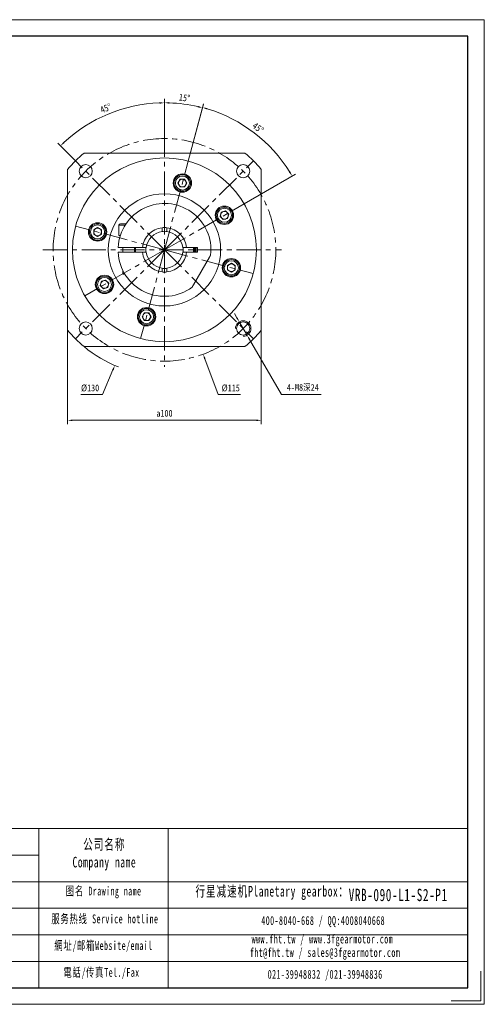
# Model space of a CAD drawing. Header units: millimetres. Extents: x -94 to 626, y -108 to 401.
# Tile 4 of 4: x 386 to 626, y -108 to 401. Entities that reach past the tile are written whole.
import ezdxf

# ---------------------------------------------------------------- set-up
doc = ezdxf.new("R2010")
doc.units = ezdxf.units.MM
doc.header["$LTSCALE"] = 10
doc.linetypes.add('CENTER', pattern=[2, 1.25, -0.25, 0.25, -0.25])
doc.layers.get('0').update_dxf_attribs({"lineweight": 18})
for name, color, linetype, lineweight in [('2细线层', 4, 'Continuous', 18), ('3中心线层', 1, 'CENTER', 18), ('图框_外框线', 7, 'Continuous', 18)]:
    doc.layers.add(name, color=color, linetype=linetype, lineweight=lineweight)
doc.styles.add('TH_GBDIM', font='txt', dxfattribs={"width": 0.8})
doc.styles.add('标准', font='txt', dxfattribs={"width": 0.667})
doc.dimstyles.new('TH_GBDIM', dxfattribs={"dimtxt": 3.5, "dimasz": 2.5, "dimexe": 2, "dimexo": 0, "dimgap": 1.5, "dimtad": 1, "dimdec": 1, "dimdsep": 46, "dimtxsty": 'TH_GBDIM', "dimcen": 2.5, "dimdle": 5, "dimclrd": 4, "dimclre": 4, "dimclrt": 3, "dimadec": 0, "dimazin": 0, "dimtfac": 0.714286, "dimtdec": 1, "dimtmove": 0, "dimatfit": 3, "dimfxl": 0, "dimtolj": 1, "dimarcsym": 0})

# ---------------------------------------------------------------- blocks, each defined once
blk = doc.blocks.new('*X7')
for points in [[(498.53, 247.29), (497.81, 246.87), (499.43, 244.92)], [(505.08, 236.06), (504.36, 235.64), (503.46, 238.01)]]:
    blk.add_hatch(color=4).paths.add_polyline_path(points, flags=0)
at = {"color": 4}
for p, q in [((498.17, 247.08), (496.91, 249.24)), ((499.43, 244.92), (503.46, 238.01)), ((521.25, 207.47), (504.72, 235.85)), ((541.73, 207.47), (521.25, 207.47))]:
    blk.add_line(p, q, dxfattribs=at)
at = {"color": 3, "insert": (532.24, 210.86), "char_height": 3.5, "width": 31.2978, "attachment_point": 5, "style": 'TH_GBDIM'}
blk.add_mtext('4-M8深24', dxfattribs=at)
blk = doc.blocks.new('*X8')
blk.add_hatch(color=4).paths.add_polyline_path([(482.02, 226.01), (481.24, 225.72), (480.76, 228.21)], flags=0)
at = {"color": 4}
for p, q in [((458.29, 282.12), (463.29, 282.12)), ((460.79, 279.62), (460.79, 284.62)), ((488.44, 207.47), (481.63, 225.86)), ((500.07, 207.47), (488.44, 207.47))]:
    blk.add_line(p, q, dxfattribs=at)
at = {"color": 3, "insert": (495.01, 210.72), "char_height": 3.5, "width": 15.2756, "attachment_point": 5, "style": 'TH_GBDIM'}
blk.add_mtext('%%C115', dxfattribs=at)
blk = doc.blocks.new('*X9')
blk.add_hatch(color=4).paths.add_polyline_path([(433.8, 220.25), (434.56, 219.92), (435.17, 222.39)], flags=0)
at = {"color": 4}
for p, q in [((458.29, 282.12), (463.29, 282.12)), ((460.79, 279.62), (460.79, 284.62)), ((428.77, 207.47), (434.18, 220.09)), ((417.54, 207.47), (428.77, 207.47))]:
    blk.add_line(p, q, dxfattribs=at)
blk.add_arc((460.79, 282.12), 65, 230.2849, 248.5514, dxfattribs=at)
at = {"color": 3, "insert": (422.4, 210.72), "char_height": 3.5, "width": 15.3689, "attachment_point": 5, "style": 'TH_GBDIM'}
blk.add_mtext('%%C130', dxfattribs=at)
blk = doc.blocks.new('*X10')
for points in [[(413.29, 194.47), (413.29, 193.64), (410.79, 194.05)], [(508.29, 194.47), (508.29, 193.64), (510.79, 194.05)]]:
    blk.add_hatch(color=4).paths.add_polyline_path(points, flags=0)
at = {"color": 4}
for p, q in [((410.79, 240.59), (410.79, 192.05)), ((510.79, 240.59), (510.79, 192.05)), ((413.29, 194.05), (508.29, 194.05))]:
    blk.add_line(p, q, dxfattribs=at)
at = {"color": 3, "insert": (460.79, 197.66), "char_height": 3.5, "width": 15.1822, "attachment_point": 5, "style": 'TH_GBDIM'}
blk.add_mtext('a100', dxfattribs=at)
blk = doc.blocks.new('*X11')
for points in [[(458.28, 358.46), (458.29, 357.63), (460.79, 358.09)], [(409.16, 337.28), (408.58, 337.87), (407.07, 335.84)]]:
    blk.add_hatch(color=4).paths.add_polyline_path(points, flags=0)
at = {"color": 4}
for p, q in [((460.79, 342.62), (460.79, 360.09)), ((414.82, 328.09), (405.66, 337.25))]:
    blk.add_line(p, q, dxfattribs=at)
blk.add_arc((460.79, 282.12), 75.96, 91.8858, 133.1142, dxfattribs=at)
at = {"color": 3, "insert": (430.47, 355.31), "char_height": 3.5, "width": 12.5704, "attachment_point": 5, "rotation": 22.5, "style": 'TH_GBDIM'}
blk.add_mtext('45%%D', dxfattribs=at)
blk = doc.blocks.new('*X12')
for points in [[(463.28, 357.66), (463.29, 358.49), (460.79, 358.12)], [(478.13, 356.54), (477.93, 355.73), (480.45, 355.53)]]:
    blk.add_hatch(color=4).paths.add_polyline_path(points, flags=0)
at = {"color": 4}
for p, q in [((460.79, 342.62), (460.79, 360.12)), ((473.08, 328.01), (480.97, 357.46))]:
    blk.add_line(p, q, dxfattribs=at)
blk.add_arc((460.79, 282.12), 75.99, 76.885, 88.115, dxfattribs=at)
at = {"color": 3, "insert": (471.13, 360.69), "char_height": 3.5, "width": 10.8247, "attachment_point": 5, "rotation": 352.5, "style": 'TH_GBDIM'}
blk.add_mtext('15%%D', dxfattribs=at)
blk = doc.blocks.new('*X13')
for points in [[(482.79, 354.61), (483.02, 355.41), (480.5, 355.69)], [(525.82, 322.57), (525.1, 322.14), (526.75, 320.21)]]:
    blk.add_hatch(color=4).paths.add_polyline_path(points, flags=0)
at = {"color": 4}
for p, q in [((473.08, 328.01), (481.02, 357.63)), ((501.92, 305.87), (528.48, 321.21))]:
    blk.add_line(p, q, dxfattribs=at)
blk.add_arc((460.79, 282.12), 76.17, 31.8807, 73.1193, dxfattribs=at)
at = {"color": 3, "insert": (509.13, 345.13), "char_height": 3.5, "width": 12.8426, "attachment_point": 5, "rotation": 322.5, "style": 'TH_GBDIM'}
blk.add_mtext('45%%D', dxfattribs=at)

msp = doc.modelspace()

# ---------------------------------------------------------------- linework, layer by layer
at = {"color": 7, "linetype": 'Continuous', "lineweight": 15}
for p, q in [((419.25, 332.12), (502.32, 332.12)), ((410.79, 240.59), (410.79, 323.66)), ((510.79, 323.66), (510.79, 240.59)), ((467.73, 316.66), (468.88, 318.66)), ((468.88, 314.66), (467.73, 316.66)), ((468.88, 318.66), (471.19, 318.66)), ((471.19, 318.66), (472.35, 316.66)), ((472.35, 316.66), (471.19, 314.66)), ((471.19, 314.66), (468.88, 314.66)), ((489.52, 299.4), (490.11, 301.63)), ((490.11, 301.63), (492.34, 302.23)), ((492.34, 302.23), (493.98, 300.6)), ((493.98, 300.6), (493.38, 298.37)), ((438.04, 295.62), (440.94, 295.62)), ((491.15, 297.77), (489.52, 299.4)), ((493.38, 298.37), (491.15, 297.77)), ((424.25, 292.53), (426.25, 293.69)), ((424.25, 290.22), (424.25, 292.53)), ((426.25, 289.07), (424.25, 290.22)), ((426.25, 293.69), (428.25, 292.53)), ((428.25, 290.22), (426.25, 289.07)), ((428.25, 292.53), (428.25, 290.22)), ((437.29, 294.87), (437.29, 289.62)), ((440.45, 294.87), (437.29, 294.87)), ((459.54, 293.56), (459.54, 293.15)), ((459.54, 293.15), (459.54, 292.12)), ((459.54, 292.12), (459.54, 291.54)), ((462.04, 293.56), (462.04, 293.15)), ((462.04, 292.12), (462.04, 293.15)), ((462.04, 292.12), (462.04, 291.54)), ((437.99, 289.62), (437.29, 289.62)), ((448.85, 283.37), (437.32, 283.37)), ((437.32, 280.87), (448.85, 280.87)), ((439.29, 283.37), (439.29, 280.87)), ((445.29, 283.37), (445.29, 280.87)), ((445.49, 283.37), (445.44, 282.12)), ((445.44, 282.12), (445.49, 280.87)), ((450.79, 283.37), (449.76, 283.37)), ((449.76, 280.87), (450.79, 280.87)), ((471.81, 283.37), (470.78, 283.37)), ((470.78, 280.87), (471.81, 280.87)), ((477.79, 283.37), (472.72, 283.37)), ((472.72, 280.87), (477.79, 280.87)), ((477.79, 280.87), (477.79, 283.37)), ((475.71, 263.97), (483.97, 278.28)), ((493.32, 274.03), (495.32, 275.18)), ((495.32, 275.18), (497.32, 274.03)), ((439.29, 271.46), (439.29, 269.87)), ((439.29, 269.87), (440.15, 269.87)), ((459.54, 272.71), (459.54, 272.13)), ((459.54, 272.13), (459.54, 271.1)), ((459.54, 271.1), (459.54, 270.69)), ((462.04, 272.71), (462.04, 272.13)), ((462.04, 271.1), (462.04, 272.13)), ((462.04, 271.1), (462.04, 270.69)), ((493.32, 271.72), (493.32, 274.03)), ((495.32, 270.56), (493.32, 271.72)), ((497.32, 271.72), (495.32, 270.56)), ((497.32, 274.03), (497.32, 271.72)), ((427.59, 263.65), (428.19, 265.88)), ((428.19, 265.88), (430.42, 266.48)), ((430.42, 266.48), (432.06, 264.85)), ((432.06, 264.85), (431.46, 262.62)), ((440.3, 269.62), (439.54, 269.62)), ((429.23, 262.02), (427.59, 263.65)), ((431.46, 262.62), (429.23, 262.02)), ((449.22, 247.59), (450.38, 249.59)), ((450.38, 249.59), (452.69, 249.59)), ((452.69, 249.59), (453.84, 247.59)), ((450.38, 245.59), (449.22, 247.59)), ((452.69, 245.59), (450.38, 245.59)), ((453.84, 247.59), (452.69, 245.59)), ((502.32, 232.12), (419.25, 232.12))]:
    msp.add_line(p, q, dxfattribs=at)
msp.add_lwpolyline([(476.08, 280.87), (476.14, 282.12), (476.08, 283.37)], dxfattribs=at)
for centre, radius in [((460.79, 282.12), 47.5), ((420.13, 322.78), 3.4), ((501.44, 322.78), 3.4), ((470.04, 316.66), 4.75), ((470.04, 316.66), 4.25), ((470.04, 316.66), 3.63), ((460.79, 282.12), 29), ((491.75, 300), 4.75), ((491.75, 300), 4.25), ((491.75, 300), 3.63), ((426.25, 291.38), 4.75), ((426.25, 291.38), 4.25), ((426.25, 291.38), 3.63), ((495.32, 272.87), 4.75), ((495.32, 272.87), 4.25), ((495.32, 272.87), 3.63), ((429.82, 264.25), 4.75), ((429.82, 264.25), 4.25), ((429.82, 264.25), 3.63), ((451.53, 247.59), 4.75), ((451.53, 247.59), 4.25), ((451.53, 247.59), 3.63), ((420.13, 241.47), 3.4), ((501.44, 241.47), 3.4)]:
    msp.add_circle(centre, radius, dxfattribs=at)
for centre, radius, start, end in [((460.79, 282.12), 65, 129.7151, 140.2849), ((460.79, 282.12), 65, 39.7151, 50.2849), ((470.04, 316.66), 2, 150, 210), ((470.04, 316.66), 2, 90, 150), ((470.04, 316.66), 2, 210, 270), ((470.04, 316.66), 2, 30, 90), ((470.04, 316.66), 2, 270, 330), ((470.04, 316.66), 2, 330, 30), ((460.79, 282.12), 24, 353.5565, 177.0145), ((491.75, 300), 2, 165, 225), ((491.75, 300), 2, 105, 165), ((491.75, 300), 2, 45, 105), ((491.75, 300), 2, 345, 45), ((438.04, 294.87), 0.75, 90, 180), ((491.75, 300), 2, 225, 285), ((491.75, 300), 2, 285, 345), ((426.25, 291.38), 2, 120, 180), ((426.25, 291.38), 2, 180, 240), ((426.25, 291.38), 2, 60, 120), ((426.25, 291.38), 2, 0, 60), ((426.25, 291.38), 2, 300, 360), ((460.79, 282.12), 11.5, 96.2401, 173.7599), ((460.79, 282.12), 9.5, 97.5608, 172.4392), ((460.79, 282.12), 11.5, 83.7599, 96.2401), ((460.79, 282.12), 9.6, 82.5184, 97.4816), ((460.79, 282.12), 11.5, 6.2401, 83.7599), ((460.79, 282.12), 9.5, 7.5608, 82.4392), ((426.25, 291.38), 2, 240, 300), ((460.79, 282.12), 24, 182.9855, 306.4435), ((460.79, 282.12), 15, 175.2198, 184.7802), ((460.79, 282.12), 11.5, 186.2401, 263.7599), ((460.79, 282.12), 9.6, 172.5184, 187.4816), ((460.79, 282.12), 9.5, 187.5608, 262.4392), ((460.79, 282.12), 9.5, 277.5608, 352.4392), ((460.79, 282.12), 11.5, 276.2401, 353.7599), ((460.79, 282.12), 9.6, 352.5184, 7.4816), ((460.79, 282.12), 15, 355.2198, 4.7802), ((460.79, 282.12), 15.75, 355.4479, 4.5521), ((460.79, 282.12), 16, 355.5192, 4.4808), ((460.79, 282.12), 16.4, 355.6287, 4.3713), ((460.79, 282.12), 17, 355.7833, 4.2167), ((495.32, 272.87), 2, 60, 120), ((460.79, 282.12), 9.6, 262.5184, 277.4816), ((460.79, 282.12), 11.5, 263.7599, 276.2401), ((495.32, 272.87), 2, 120, 180), ((495.32, 272.87), 2, 180, 240), ((495.32, 272.87), 2, 240, 300), ((495.32, 272.87), 2, 0, 60), ((495.32, 272.87), 2, 300, 360), ((429.82, 264.25), 2, 165, 225), ((429.82, 264.25), 2, 105, 165), ((429.82, 264.25), 2, 45, 105), ((429.82, 264.25), 2, 345, 45), ((429.82, 264.25), 2, 225, 285), ((429.82, 264.25), 2, 285, 345), ((451.53, 247.59), 2, 90, 150), ((451.53, 247.59), 2, 30, 90), ((451.53, 247.59), 2, 150, 210), ((451.53, 247.59), 2, 210, 270), ((451.53, 247.59), 2, 270, 330), ((451.53, 247.59), 2, 330, 30), ((460.79, 282.12), 65, 219.7151, 230.2849), ((460.79, 282.12), 65, 309.7151, 320.2849)]:
    msp.add_arc(centre, radius, start, end, dxfattribs=at)
for points in [[(437.32, 283.37), (436.82, 283.37)], [(436.82, 280.87), (437.32, 280.87)], [(449.35, 283.37), (448.85, 283.37)], [(448.85, 280.87), (449.35, 280.87)], [(449.76, 283.37), (449.35, 283.37)], [(449.35, 280.87), (449.76, 280.87)], [(472.22, 283.37), (471.81, 283.37)], [(471.81, 280.87), (472.22, 280.87)], [(472.72, 283.37), (472.22, 283.37)], [(472.22, 280.87), (472.72, 280.87)], [(484.63, 279.43), (483.97, 278.28)], [(439.29, 269.87), (439.54, 269.62)], [(475.71, 263.97), (475.04, 262.82)]]:
    msp.add_open_spline(points, degree=1, dxfattribs=at)
for points, knots in [([(450.79, 283.37), (450.89, 283.37), (451.09, 283.37), (451.28, 283.37), (451.37, 283.37)], [0, 0, 0, 0, 0.3231654, 0.5821203, 0.5821203, 0.5821203, 0.5821203]), ([(451.37, 280.87), (451.28, 280.87), (451.09, 280.87), (450.89, 280.87), (450.79, 280.87)], [0, 0, 0, 0, 0.2589549, 0.5821203, 0.5821203, 0.5821203, 0.5821203]), ([(470.2, 283.37), (470.29, 283.37), (470.48, 283.37), (470.68, 283.37), (470.78, 283.37)], [0, 0, 0, 0, 0.2589549, 0.5821203, 0.5821203, 0.5821203, 0.5821203]), ([(470.78, 280.87), (470.68, 280.87), (470.48, 280.87), (470.29, 280.87), (470.2, 280.87)], [0, 0, 0, 0, 0.3231654, 0.5821203, 0.5821203, 0.5821203, 0.5821203])]:
    msp.add_open_spline(points, degree=3, knots=knots, dxfattribs=at)
at = {"layer": '2细线层'}
msp.add_arc((501.44, 241.47), 4, 270, 180, dxfattribs=at)
at = {"layer": '3中心线层'}
for p, q in [((460.79, 342.62), (460.79, 221.62)), ((460.79, 282.12), (414.82, 328.09)), ((460.79, 282.12), (506.75, 328.09)), ((460.79, 282.12), (473.08, 328.01)), ((460.79, 282.12), (501.92, 305.87)), ((460.79, 282.12), (414.9, 294.42)), ((398.05, 282.12), (521.29, 282.12)), ((460.79, 282.12), (414.82, 236.16)), ((460.79, 282.12), (419.65, 258.37)), ((460.79, 282.12), (448.49, 236.24)), ((460.79, 282.12), (506.75, 236.16)), ((460.79, 282.12), (506.67, 269.83))]:
    msp.add_line(p, q, dxfattribs=at)
msp.add_circle((460.79, 282.12), 57.5, dxfattribs=at)
at = {"layer": '图框_外框线'}
for p, q in [((-29.97, -16.92), (617.38, -16.92)), ((395.89, -16.92), (395.89, -99.14)), ((462.73, -16.92), (462.73, -99.14)), ((32.06, -30.64), (395.89, -30.64)), ((-29.97, -44.36), (617.38, -44.36)), ((32.06, -58.08), (617.38, -58.08)), ((32.06, -71.8), (617.38, -71.8)), ((32.06, -85.52), (617.38, -85.52))]:
    msp.add_line(p, q, dxfattribs=at)
at = {"layer": '图框_外框线', "color": 3}
msp.add_lwpolyline([(-93.53, -107.71), (625.94, -107.71), (625.94, 401.06), (-93.53, 401.06)], close=True, dxfattribs=at)
at = {"layer": '图框_外框线', "color": 3, "lineweight": 25}
msp.add_lwpolyline([(-50.7, -99.14), (617.38, -99.14), (617.38, 392.49), (-50.7, 392.49)], close=True, dxfattribs=at)
at = {"layer": '图框_外框线', "color": 3}
msp.add_lwpolyline([(624.23, -90.58), (624.23, -106), (608.81, -106)], dxfattribs=at)

# ---------------------------------------------------------------- texts
at = {"layer": '图框_外框线', "color": 1, "attachment_point": 2, "style": '标准'}
for s, insert, char_height, width in [('\\T1.1;公司名称\\PCompany name', (429.73, -22.34), 5.4877, 71.049), ('\\T1.1;  行星减速机Planetary gearbox：', (513.66, -46.53), 5.4877, 86.3091), ('\\T1.1;图名 Drawing name', (429.36, -46.89), 4.5731, 58.4841), ('{\\T1.10000;VRB-090-L1-S2-P1}', (581.46, -47.99), 6.4024, 46.593), ('\\T1.1;服务热线 Service hotline', (430.01, -61.27), 4.5731, 65.1569), ('\\T1.1;400-8040-668 / QQ:4008040668', (542.73, -62.14), 4.5731, 133.1481), ('\\T1.1;www.fht.tw / www.3fgearmotor.com ', (542.31, -71.67), 4.5731, 133.2979), ('\\T1.1;網址/邮箱Website/email', (429.29, -75.04), 4.5731, 67.8222), ('{\\T1.10000;fht@fht.tw / sales@3fgearmotor.com }', (543.71, -78.63), 4.5731, 133.2979), ('\\T1.1;電話/传真Tel./Fax', (428.27, -88.93), 4.5731, 68.6379), ('\\T1.1;021-39948832 /021-39948836 ', (543.75, -89.93), 4.5731, 101.7831)]:
    msp.add_mtext(s, dxfattribs=dict(at, insert=insert, char_height=char_height, width=width))

# ---------------------------------------------------------------- dimensions: what is measured, and where the dimension line sits
for base, line1, line2, picture, middle in [((470.7, 357.47), ((460.79, 282.12), (473.08, 328.01)), ((460.79, 342.62), (460.79, 221.62)), '*X12', (471.13, 360.69)), ((431.72, 352.3), ((460.79, 342.62), (460.79, 221.62)), ((460.79, 282.12), (414.82, 328.09)), '*X11', (430.47, 355.31)), ((507.15, 342.55), ((460.79, 282.12), (501.92, 305.87)), ((460.79, 282.12), (473.08, 328.01)), '*X13', (509.13, 345.13))]:
    dim = msp.add_angular_dim_2l(base=base, line1=line1, line2=line2, dimstyle='TH_GBDIM', override={"dimtad": 1, "dimtih": 0, "dimtoh": 0, "dimsah": 1, "dimtdec": 0, "dimtzin": 0})
    dim.commit()
    dim.dimension.update_dxf_attribs({"geometry": picture, "text_midpoint": middle})
for p1, p2, picture, middle in [((486.4, 341.86), (435.17, 222.39), '*X9', (428.77, 207.47)), ((440.81, 336.04), (480.76, 228.21), '*X8', (488.44, 207.47))]:
    dim = msp.add_diameter_dim_2p(p1=p1, p2=p2, dimstyle='TH_GBDIM', override={"dimtih": 1, "dimtoh": 1, "dimpost": '%%C<>', "dimsah": 1, "dimtofl": 0, "dimtzin": 0})
    dim.commit()
    dim.dimension.update_dxf_attribs({"geometry": picture, "text_midpoint": middle, "dimtype": 163})
dim = msp.add_diameter_dim_2p(p1=(499.43, 244.92), p2=(503.46, 238.01), text='4-M8深24', dimstyle='TH_GBDIM', override={"dimtoh": 1, "dimpost": '%%C<>', "dimsah": 1, "dimtzin": 0})
dim.commit()
dim.dimension.update_dxf_attribs({"geometry": '*X7', "text_midpoint": (521.25, 207.47), "dimtype": 163})
dim = msp.add_linear_dim(base=(510.79, 194.05), p1=(410.79, 240.59), p2=(510.79, 240.59), text='a<>', dimstyle='TH_GBDIM', override={"dimsah": 1, "dimtzin": 0})
dim.commit()
dim.dimension.update_dxf_attribs({"geometry": '*X10', "text_midpoint": (460.79, 194.05), "dimtype": 160})

doc.saveas('drawing.dxf')
